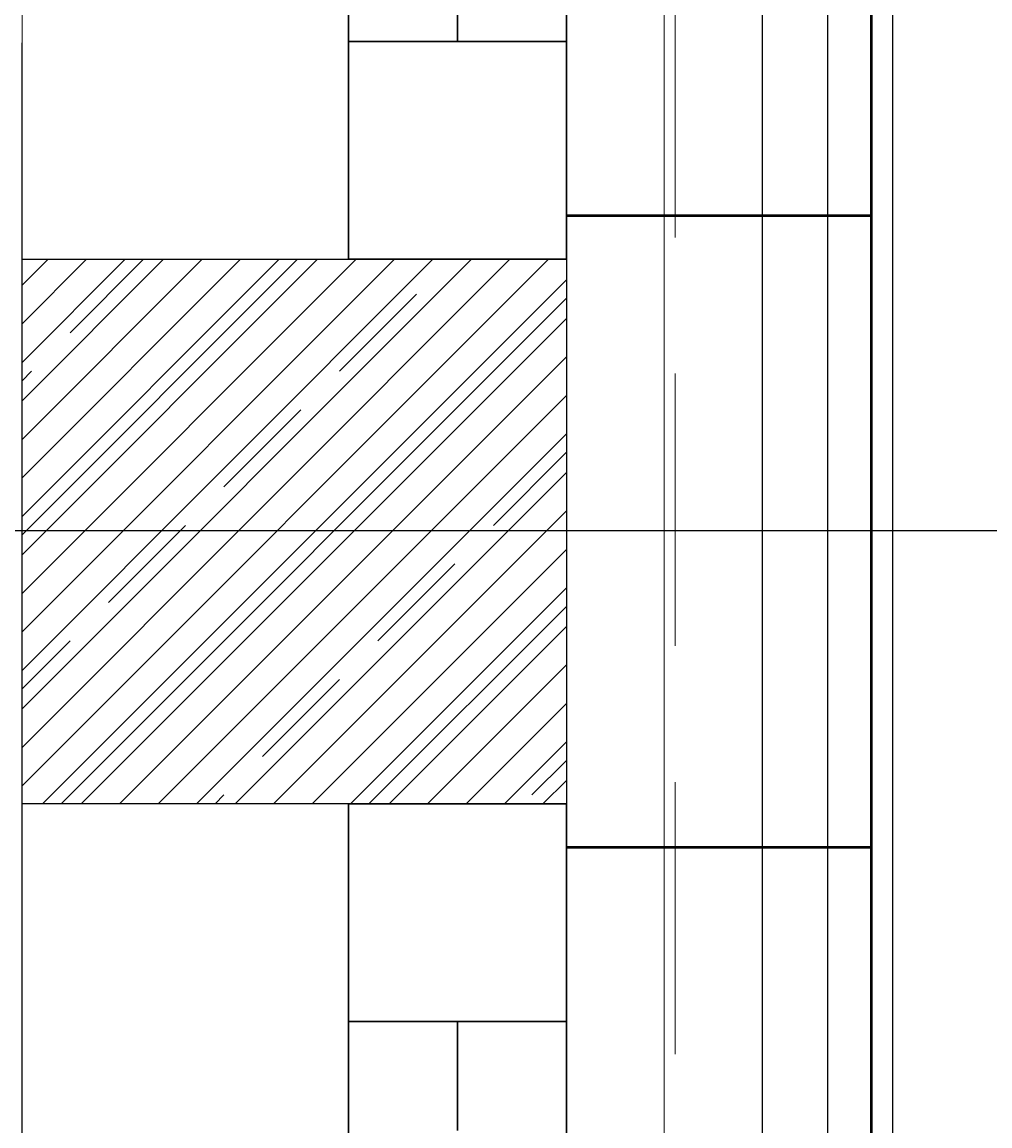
# Model space of a CAD drawing. Header units: inches. Extents: x 27484 to 71626, y -45113 to 39.
# Tile 156 of 256: x 37212 to 37257, y -34569 to -34518. Entities that reach past the tile are written whole.
import ezdxf

# ---------------------------------------------------------------- set-up
doc = ezdxf.new("R2010")
doc.units = ezdxf.units.IN
doc.header["$LTSCALE"] = 50
doc.header["$MEASUREMENT"] = 0
doc.linetypes.add('DASHED', pattern=[0.75, 0.5, -0.25])
doc.linetypes.add('DASHED2', pattern=[9.525, 6.35, -3.175])
for name, color, linetype, lineweight in [('A-obwiednia proj.', 4, 'Continuous', 50), ('A-okna projektowane', 4, 'Continuous', 30), ('A-proj. styropian', 2, 'BATTING', 9), ('A-PRZERYW', 7, 'DASHED2', 18), ('A-rozbiórka', 8, 'DASHED', 15), ('A-SCIANY', 5, 'Continuous', 18), ('A-WID', 1, 'Continuous', 9), ('A-ść. istn.', 8, 'Continuous', 0), ('mat', 7, 'Continuous', 9), ('pr_opis', 2, 'Continuous', 25), ('rz_zelbet', 200, 'Continuous', 20)]:
    doc.layers.add(name, color=color, linetype=linetype, lineweight=lineweight)
for name, color, linetype in [('A-rdzenie zelbetowe', 6, 'Continuous'), ('koncepcja', 6, 'Continuous'), ('R-DIM', 6, 'Continuous')]:
    doc.layers.add(name, color=color, linetype=linetype)
doc.styles.add('MM_050', font='romans.shx', dxfattribs={"width": 0.8, "height": 16})
doc.linetypes.add('BATTING', pattern='A,0.0001,-0.1,[134,ltypeshp.shx,S=0.1,R=0,X=-0.1,Y=0],-0.2,[134,ltypeshp.shx,S=0.1,R=180,X=0.1,Y=0],-0.1', length=0.4001)
doc.dimstyles.new('AM100', dxfattribs={"dimtxt": 0.18, "dimasz": 1, "dimexe": 0, "dimexo": 0, "dimgap": 0, "dimtad": 0, "dimdec": 4, "dimdsep": 46, "dimtxsty": 'MM_050', "dimblk1": 'W1', "dimblk2": 'W1', "dimsah": 1, "dimcen": 4, "dimse1": 1, "dimse2": 1, "dimclrd": 256, "dimclre": 256, "dimclrt": 2, "dimadec": 5, "dimazin": 0, "dimtfac": 0.444444, "dimtdec": 4, "dimtix": 1, "dimtmove": 2, "dimatfit": 3, "dimldrblk": 'W1', "dimfxl": 1, "dimtvp": 0.777778, "dimtolj": 1, "dimarcsym": 0})

# ---------------------------------------------------------------- blocks, each defined once
blk = doc.blocks.new('W1')
for p, q in [((0, 6), (0, -6)), ((-4.243, -4.243), (4.243, 4.243)), ((-6, 0), (6, 0))]:
    blk.add_line(p, q)
blk = doc.blocks.new('*D164')
at = {"layer": 'Defpoints', "color": 0, "ltscale": 0.1, "transparency": 16777216}
for p in [(37246.482, -34251.066), (37237.482, -34654.066), (37435.213, -34654.066)]:
    blk.add_point(p, dxfattribs=at)
at = {"layer": 'R-DIM', "lineweight": -2, "ltscale": 0.1, "transparency": 16777216}
blk.add_line((37435.213, -34252.066), (37435.213, -34653.066), dxfattribs=at)
for p, rotation in [((37435.213, -34251.066), 89.99999999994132), ((37435.213, -34654.066), 269.9999999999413)]:
    blk.add_blockref('W1', p, dxfattribs=dict(at, rotation=rotation))
at = {"layer": 'R-DIM', "color": 2, "ltscale": 0.1, "transparency": 16777216, "insert": (37422.768, -34452.566), "char_height": 16, "attachment_point": 5, "rotation": 90, "style": 'MM_050'}
blk.add_mtext('\\A1;403', dxfattribs=at)

msp = doc.modelspace()

# ---------------------------------------------------------------- hatches: boundary and pattern name
at = {"layer": 'A-ść. istn.', "ltscale": 0.1}
h = msp.add_hatch(dxfattribs=at)
h.set_pattern_fill('ANSI31', color=256, scale=10)
h.set_pattern_definition([(45, (31560.1443, -34930.5661), (-0.88388348, 0.88388348), [])])
h.paths.add_polyline_path([(37237.48246, -34529.06607), (37224.98246, -34529.06607), (37224.98246, -34554.06607), (37237.48246, -34554.06607)])
h.paths.add_polyline_path([(37224.98246, -34529.06607), (37212.48246, -34529.06607), (37212.48246, -34554.06607), (37224.98246, -34554.06607)])
h.paths.add_polyline_path([(37224.98246, -34365.56607), (37122.48246, -34365.56607), (37122.48246, -34369.13607), (37122.48246, -34378.06607), (37212.48246, -34378.06607), (37212.48246, -34429.06607), (37224.98246, -34429.06607)])
h.paths.add_polyline_path([(37237.48246, -34270.56607), (37224.98246, -34270.56607), (37224.98246, -34365.56607), (37237.48246, -34365.56607)])
h.paths.add_polyline_path([(37237.48246, -34365.56607), (37224.98246, -34365.56607), (37224.98246, -34429.06607), (37237.48246, -34429.06607)])
h.paths.add_polyline_path([(37224.98246, -34270.56607), (37212.48246, -34270.56607), (37212.48246, -34353.06607), (37122.48246, -34353.06607), (37122.48246, -34365.56607), (37224.98246, -34365.56607)])
h.paths.add_polyline_path([(37224.98246, -34253.06607), (37212.48246, -34253.06607), (37212.48246, -34270.56607), (37224.98246, -34270.56607)])
h.paths.add_polyline_path([(37237.48246, -34253.06607), (37224.98246, -34253.06607), (37224.98246, -34270.56607), (37237.48246, -34270.56607)])
at = {"layer": 'rz_zelbet', "ltscale": 0.1}
h = msp.add_hatch(dxfattribs=at)
h.set_pattern_fill('ANSI33', color=256, scale=40, style=0)
h.set_pattern_definition([(45, (2920, -2748), (-7.0710678, 7.0710678), []), (45, (2927.071, -2748), (-7.0710678, 7.0710678), [5, -2.5])])
h.paths.add_polyline_path([(37212.48247, -34529.06607), (37237.48247, -34529.06607), (37237.48247, -34554.06607), (37212.48247, -34554.06607)])

# ---------------------------------------------------------------- linework, layer by layer
at = {"layer": 'A-obwiednia proj.', "ltscale": 3}
for p, q in [((37251.48246, -34251.06607), (37251.48246, -34652.06607)), ((37251.48246, -34527.06607), (37237.48246, -34527.06607)), ((37251.48246, -34556.06607), (37237.48246, -34556.06607))]:
    msp.add_line(p, q, dxfattribs=at)
at = {"layer": 'A-okna projektowane', "linetype": 'DASHED'}
for points in [[(37227.48246, -34429.06607), (37227.48246, -34529.06607), (37237.48246, -34529.06607), (37237.48246, -34429.06607), (37227.48246, -34429.06607), (37227.48246, -34439.06607), (37237.48246, -34439.06607), (37237.48246, -34519.06607), (37227.48246, -34519.06607), (37232.48246, -34519.06607), (37232.48246, -34439.06607), (37232.48246, -34439.06607), (37232.48246, -34439.06607), (37232.48246, -34439.06607)], [(37227.48246, -34554.06607), (37227.48246, -34654.06607), (37237.48246, -34654.06607), (37237.48246, -34554.06607), (37227.48246, -34554.06607), (37227.48246, -34564.06607), (37237.48246, -34564.06607), (37237.48246, -34644.06607), (37227.48246, -34644.06607), (37232.48246, -34644.06607), (37232.48246, -34564.06607), (37232.48246, -34564.06607), (37232.48246, -34564.06607), (37232.48246, -34564.06607)]]:
    msp.add_lwpolyline(points, dxfattribs=at)
at = {"layer": 'A-proj. styropian', "ltscale": 0.2}
msp.add_line((37241.98246, -34253.06607), (37241.98246, -34652.06607), dxfattribs=at)
at = {"layer": 'A-PRZERYW', "lineweight": -3, "ltscale": 0.1}
msp.add_line((37249.48246, -34030.06607), (37249.48246, -34652.06607), dxfattribs=at)
at = {"layer": 'A-rdzenie zelbetowe', "ltscale": 0.1}
msp.add_lwpolyline([(37212.48246, -34529.06607), (37237.48246, -34529.06607), (37237.48246, -34554.06607), (37212.48246, -34554.06607)], close=True, dxfattribs=at)
at = {"layer": 'A-rozbiórka', "ltscale": 0.5}
msp.add_line((37242.48246, -34253.06607), (37242.48246, -34652.06607), dxfattribs=at)
at = {"layer": 'A-SCIANY', "ltscale": 3}
for p, q in [((37212.48246, -34378.06607), (37212.48246, -34748.06607)), ((37237.48246, -34529.06607), (37212.48246, -34529.06607)), ((37237.48246, -34554.06607), (37212.48246, -34554.06607))]:
    msp.add_line(p, q, dxfattribs=at)
at = {"layer": 'A-WID', "lineweight": -2}
msp.add_line((37252.48246, -34654.06607), (37252.48246, -34028.06607), dxfattribs=at)
at = {"layer": 'koncepcja'}
msp.add_line((37212.48246, -34643.13241), (37212.48246, -34519.13241), dxfattribs=at)
at = {"layer": 'mat'}
msp.add_line((37237.48246, -34773.06607), (37237.48246, -34053.06607), dxfattribs=at)
at = {"layer": 'mat', "lineweight": -3}
for p, q in [((37246.48246, -34251.06607), (37246.48246, -34652.06607)), ((37249.48246, -34251.06607), (37249.48246, -34652.06607))]:
    msp.add_line(p, q, dxfattribs=at)
at = {"layer": 'pr_opis', "ltscale": 30}
msp.add_line((37332.35913, -34541.53315), (37208.35672, -34541.53315), dxfattribs=at)

# ---------------------------------------------------------------- dimensions: what is measured, and where the dimension line sits
at = {"layer": 'R-DIM', "ltscale": 0.1}
dim = msp.add_linear_dim(base=(37435.2127, -34654.06607), p1=(37246.48246, -34251.06607), p2=(37237.48246, -34654.06607), angle=90, dimstyle='AM100', dxfattribs=at)
dim.commit()
dim.dimension.update_dxf_attribs({"geometry": '*D164', "text_midpoint": (37422.76826, -34452.56607)})

doc.saveas('drawing.dxf')
